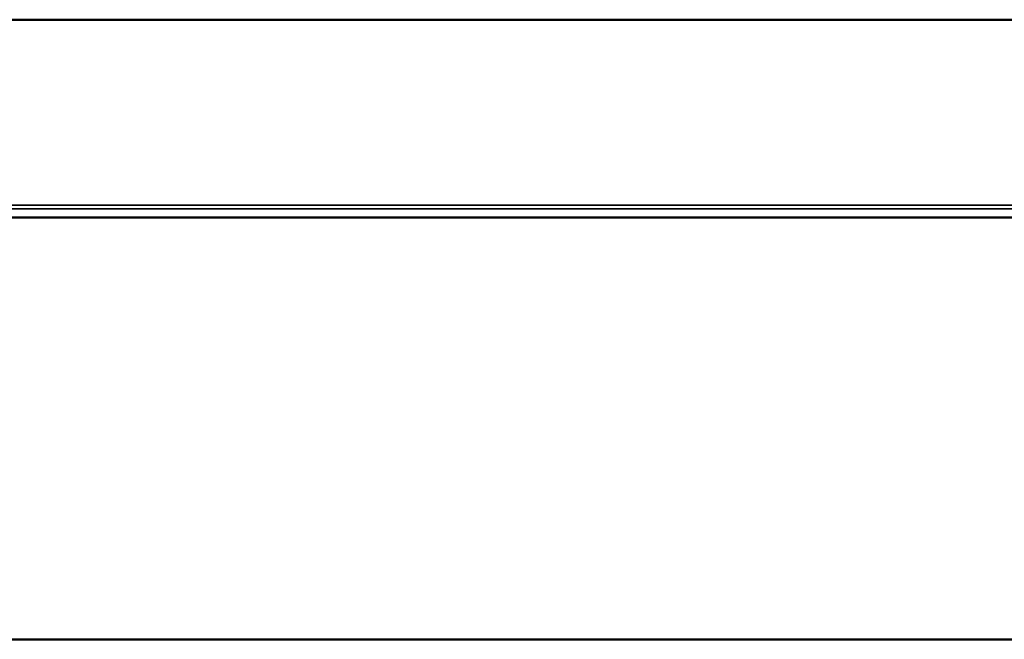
# Model space of a CAD drawing. Header units: inches. Extents: x 1.4 to 53.9, y 1.3 to 58.
# Tile 41 of 227: x 38.4 to 39.4, y 15.5 to 16.1. Entities that reach past the tile are written whole.
import ezdxf

# ---------------------------------------------------------------- set-up
doc = ezdxf.new("R2010")
doc.units = ezdxf.units.IN
doc.header["$MEASUREMENT"] = 0
doc.layers.add('Visible (ANSI)', color=7, linetype='Continuous', lineweight=50)
doc.layers.add('Visible Narrow (ANSI)', color=7, linetype='Continuous', lineweight=35)

msp = doc.modelspace()

# ---------------------------------------------------------------- linework, layer by layer
at = {"layer": 'Visible (ANSI)'}
for p, q in [((41.4697, 16.1322), (37.4697, 16.1322)), ((50.1927, 15.9209), (18.7187, 15.9209)), ((18.5862, 15.4701), (50.4909, 15.4701))]:
    msp.add_line(p, q, dxfattribs=at)
at = {"layer": 'Visible Narrow (ANSI)'}
for p, q in [((18.7187, 15.934), (50.1927, 15.934)), ((18.7187, 15.9302), (50.1927, 15.9302))]:
    msp.add_line(p, q, dxfattribs=at)

doc.saveas('drawing.dxf')
